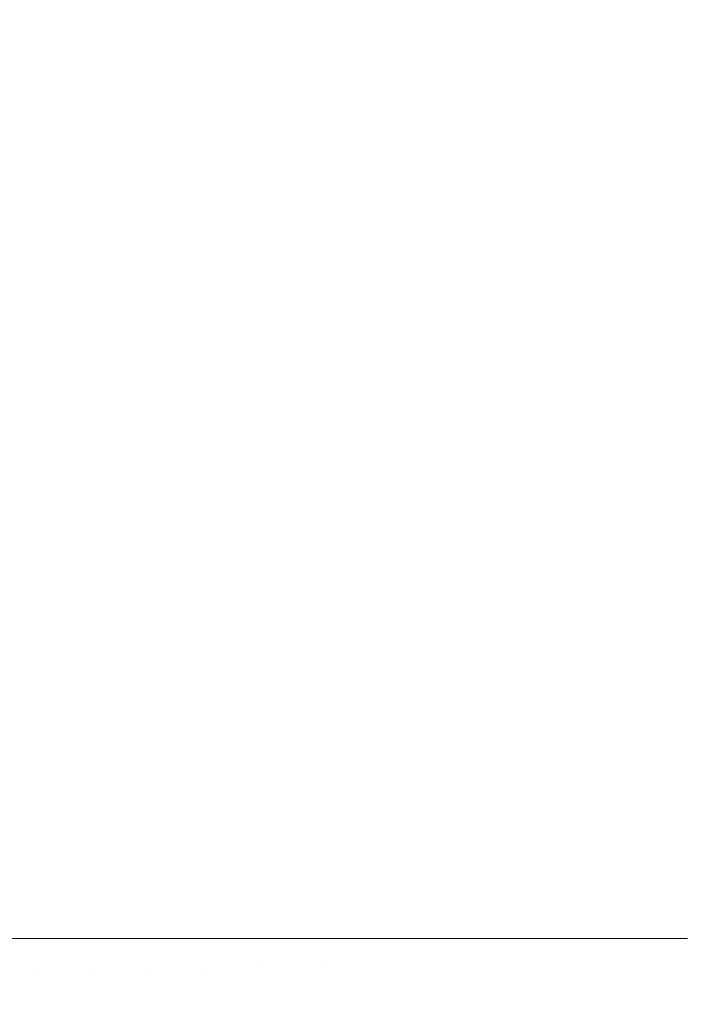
# Model space of a CAD drawing. Header units: centimetres. Extents: x -26.3 to 27.5, y 5.9 to 64.6.
# Tile 14 of 256: x -26.0435 to -26.0005, y 5.996 to 6.0594. Entities that reach past the tile are written whole.
import ezdxf

# ---------------------------------------------------------------- set-up
doc = ezdxf.new("R2010")
doc.units = ezdxf.units.CM
doc.header["$LTSCALE"] = 2.54
doc.layers.add('Lucido design-1', color=7, linetype='Continuous')

# ---------------------------------------------------------------- blocks, each defined once
blk = doc.blocks.new('Gruppo-3-1')
at = {"color": 7, "linetype": 'Continuous', "lineweight": 9}
for points, invisible_edges in [([(-26.044953, 6.000212, -743.895328), (-26.044953, 7.600212, -743.895328), (-26.041611, 7.600212, -743.897632), (-26.041611, 6.000212, -743.897632)], 5), ([(-26.044953, 6.000212, -779.995328), (-26.044953, 7.600212, -779.995328), (-26.041611, 7.600212, -779.997632), (-26.041611, 6.000212, -779.997632)], 5), ([(-26.042629, 7.600212, -743.131377), (-26.044941, 7.600212, -743.133016), (-26.044941, 6.000212, -743.133016), (-26.042629, 6.000212, -743.131377)], 10), ([(-26.042629, 7.600212, -779.231377), (-26.044941, 7.600212, -779.233016), (-26.044941, 6.000212, -779.233016), (-26.042629, 6.000212, -779.231377)], 10), ([(-26.042629, 6.000212, -743.131377), (-26.041601, 6.000212, -743.130712), (-26.041601, 7.600212, -743.130712), (-26.042629, 7.600212, -743.131377)], 10), ([(-26.042629, 6.000212, -779.231377), (-26.041601, 6.000212, -779.230712), (-26.041601, 7.600212, -779.230712), (-26.042629, 7.600212, -779.231377)], 10), ([(-26.041611, 6.000212, -743.897632), (-26.041611, 7.600212, -743.897632), (-26.038182, 7.600212, -743.899796), (-26.038182, 6.000212, -743.899796)], 5), ([(-26.041611, 6.000212, -779.997632), (-26.041611, 7.600212, -779.997632), (-26.038182, 7.600212, -779.999796), (-26.038182, 6.000212, -779.999796)], 5), ([(-26.039066, 7.600212, -743.129071), (-26.041601, 7.600212, -743.130712), (-26.041601, 6.000212, -743.130712), (-26.039066, 6.000212, -743.129071)], 10), ([(-26.039066, 7.600212, -779.229071), (-26.041601, 7.600212, -779.230712), (-26.041601, 6.000212, -779.230712), (-26.039066, 6.000212, -779.229071)], 10), ([(-26.039066, 6.000212, -743.129071), (-26.038173, 6.000212, -743.128546), (-26.038173, 7.600212, -743.128546), (-26.039066, 7.600212, -743.129071)], 10), ([(-26.039066, 6.000212, -779.229071), (-26.038173, 6.000212, -779.228546), (-26.038173, 7.600212, -779.228546), (-26.039066, 7.600212, -779.229071)], 10), ([(-26.038182, 6.000212, -743.899796), (-26.038182, 7.600212, -743.899796), (-26.034671, 7.600212, -743.901817), (-26.034671, 6.000212, -743.901817)], 5), ([(-26.038182, 6.000212, -779.999796), (-26.038182, 7.600212, -779.999796), (-26.034671, 7.600212, -780.001817), (-26.034671, 6.000212, -780.001817)], 5), ([(-26.035404, 7.600212, -743.126917), (-26.038173, 7.600212, -743.128546), (-26.038173, 6.000212, -743.128546), (-26.035404, 6.000212, -743.126917)], 10), ([(-26.035404, 7.600212, -779.226917), (-26.038173, 7.600212, -779.228546), (-26.038173, 6.000212, -779.228546), (-26.035404, 6.000212, -779.226917)], 10), ([(-26.035404, 6.000212, -743.126917), (-26.034665, 6.000212, -743.126523), (-26.034665, 7.600212, -743.126523), (-26.035404, 7.600212, -743.126917)], 10), ([(-26.035404, 6.000212, -779.226917), (-26.034665, 6.000212, -779.226523), (-26.034665, 7.600212, -779.226523), (-26.035404, 7.600212, -779.226917)], 10), ([(-26.034671, 6.000212, -743.901817), (-26.034671, 7.600212, -743.901817), (-26.031086, 7.600212, -743.903693), (-26.031086, 6.000212, -743.903693)], 5), ([(-26.034671, 6.000212, -780.001817), (-26.034671, 7.600212, -780.001817), (-26.031086, 7.600212, -780.003693), (-26.031086, 6.000212, -780.003693)], 5), ([(-26.031648, 7.600212, -743.124917), (-26.034665, 7.600212, -743.126523), (-26.034665, 6.000212, -743.126523), (-26.031648, 6.000212, -743.124917)], 10), ([(-26.031648, 7.600212, -779.224917), (-26.034665, 7.600212, -779.226523), (-26.034665, 6.000212, -779.226523), (-26.031648, 6.000212, -779.224917)], 10), ([(-26.031648, 6.000212, -743.124917), (-26.031081, 6.000212, -743.124645), (-26.031081, 7.600212, -743.124645), (-26.031648, 7.600212, -743.124917)], 10), ([(-26.031648, 6.000212, -779.224917), (-26.031081, 6.000212, -779.224645), (-26.031081, 7.600212, -779.224645), (-26.031648, 7.600212, -779.224917)], 10), ([(-26.031086, 6.000212, -743.903693), (-26.031086, 7.600212, -743.903693), (-26.027431, 7.600212, -743.90542), (-26.027431, 6.000212, -743.90542)], 5), ([(-26.031086, 6.000212, -780.003693), (-26.031086, 7.600212, -780.003693), (-26.027431, 7.600212, -780.00542), (-26.027431, 6.000212, -780.00542)], 5), ([(-26.027806, 7.600212, -743.123077), (-26.031081, 7.600212, -743.124645), (-26.031081, 6.000212, -743.124645), (-26.027806, 6.000212, -743.123077)], 10), ([(-26.027806, 7.600212, -779.223077), (-26.031081, 7.600212, -779.224645), (-26.031081, 6.000212, -779.224645), (-26.027806, 6.000212, -779.223077)], 10), ([(-26.027806, 6.000212, -743.123077), (-26.027428, 6.000212, -743.122915), (-26.027428, 7.600212, -743.122915), (-26.027806, 7.600212, -743.123077)], 10), ([(-26.027806, 6.000212, -779.223077), (-26.027428, 6.000212, -779.222915), (-26.027428, 7.600212, -779.222915), (-26.027806, 7.600212, -779.223077)], 10), ([(-26.027431, 6.000212, -743.90542), (-26.027431, 7.600212, -743.90542), (-26.023714, 7.600212, -743.906997), (-26.023714, 6.000212, -743.906997)], 5), ([(-26.027431, 6.000212, -780.00542), (-26.027431, 7.600212, -780.00542), (-26.023714, 7.600212, -780.006997), (-26.023714, 6.000212, -780.006997)], 5), ([(-26.023883, 7.600212, -743.121399), (-26.027428, 7.600212, -743.122915), (-26.027428, 6.000212, -743.122915), (-26.023883, 6.000212, -743.121399)], 10), ([(-26.023883, 7.600212, -779.221399), (-26.027428, 7.600212, -779.222915), (-26.027428, 6.000212, -779.222915), (-26.023883, 6.000212, -779.221399)], 10), ([(-26.023883, 6.000212, -743.121399), (-26.023713, 6.000212, -743.121335), (-26.023713, 7.600212, -743.121335), (-26.023883, 7.600212, -743.121399)], 10), ([(-26.023883, 6.000212, -779.221399), (-26.023713, 6.000212, -779.221335), (-26.023713, 7.600212, -779.221335), (-26.023883, 7.600212, -779.221399)], 10), ([(-26.023714, 6.000212, -743.906997), (-26.023714, 7.600212, -743.906997), (-26.019941, 7.600212, -743.90842), (-26.019941, 6.000212, -743.90842)], 5), ([(-26.023714, 6.000212, -780.006997), (-26.023714, 7.600212, -780.006997), (-26.019941, 7.600212, -780.00842), (-26.019941, 6.000212, -780.00842)], 5), ([(-26.023713, 7.600212, -743.121335), (-26.023713, 6.000212, -743.121335), (-26.01994, 6.000212, -743.119909), (-26.01994, 7.600212, -743.119909)], 5), ([(-26.023713, 7.600212, -779.221335), (-26.023713, 6.000212, -779.221335), (-26.01994, 6.000212, -779.219909), (-26.01994, 7.600212, -779.219909)], 5), ([(-26.019941, 6.000212, -743.90842), (-26.019941, 7.600212, -743.90842), (-26.016117, 7.600212, -743.909689), (-26.016117, 6.000212, -743.909689)], 5), ([(-26.019941, 6.000212, -780.00842), (-26.019941, 7.600212, -780.00842), (-26.016117, 7.600212, -780.009689), (-26.016117, 6.000212, -780.009689)], 5), ([(-26.019887, 7.600212, -743.119889), (-26.01994, 7.600212, -743.119909), (-26.01994, 6.000212, -743.119909), (-26.019887, 6.000212, -743.119889)], 10), ([(-26.019887, 7.600212, -779.219889), (-26.01994, 7.600212, -779.219909), (-26.01994, 6.000212, -779.219909), (-26.019887, 6.000212, -779.219889)], 10), ([(-26.019887, 6.000212, -743.119889), (-26.016115, 6.000212, -743.118645), (-26.016115, 7.600212, -743.118645), (-26.019887, 7.600212, -743.119889)], 10), ([(-26.019887, 6.000212, -779.219889), (-26.016115, 6.000212, -779.218645), (-26.016115, 7.600212, -779.218645), (-26.019887, 7.600212, -779.219889)], 10), ([(-26.016117, 6.000212, -743.909689), (-26.016117, 7.600212, -743.909689), (-26.012251, 7.600212, -743.910802), (-26.012251, 6.000212, -743.910802)], 5), ([(-26.016117, 6.000212, -780.009689), (-26.016117, 7.600212, -780.009689), (-26.012251, 7.600212, -780.010802), (-26.012251, 6.000212, -780.010802)], 5), ([(-26.015824, 7.600212, -743.118549), (-26.016115, 7.600212, -743.118645), (-26.016115, 6.000212, -743.118645), (-26.015824, 6.000212, -743.118549)], 10), ([(-26.015824, 7.600212, -779.218549), (-26.016115, 7.600212, -779.218645), (-26.016115, 6.000212, -779.218645), (-26.015824, 6.000212, -779.218549)], 10), ([(-26.015824, 6.000212, -743.118549), (-26.012248, 6.000212, -743.117537), (-26.012248, 7.600212, -743.117537), (-26.015824, 7.600212, -743.118549)], 10), ([(-26.015824, 6.000212, -779.218549), (-26.012248, 6.000212, -779.217537), (-26.012248, 7.600212, -779.217537), (-26.015824, 7.600212, -779.218549)], 10), ([(-26.012251, 6.000212, -743.910802), (-26.012251, 7.600212, -743.910802), (-26.008347, 7.600212, -743.911757), (-26.008347, 6.000212, -743.911757)], 5), ([(-26.012251, 6.000212, -780.010802), (-26.012251, 7.600212, -780.010802), (-26.008347, 7.600212, -780.011757), (-26.008347, 6.000212, -780.011757)], 5), ([(-26.011702, 7.600212, -743.117382), (-26.012248, 7.600212, -743.117537), (-26.012248, 6.000212, -743.117537), (-26.011702, 6.000212, -743.117382)], 10), ([(-26.011702, 7.600212, -779.217382), (-26.012248, 7.600212, -779.217537), (-26.012248, 6.000212, -779.217537), (-26.011702, 6.000212, -779.217382)], 10), ([(-26.011702, 6.000212, -743.117382), (-26.008344, 6.000212, -743.116585), (-26.008344, 7.600212, -743.116585), (-26.011702, 7.600212, -743.117382)], 10), ([(-26.011702, 6.000212, -779.217382), (-26.008344, 6.000212, -779.216585), (-26.008344, 7.600212, -779.216585), (-26.011702, 7.600212, -779.217382)], 10), ([(-26.008347, 6.000212, -743.911757), (-26.008347, 7.600212, -743.911757), (-26.004414, 7.600212, -743.912553), (-26.004414, 6.000212, -743.912553)], 5), ([(-26.008347, 6.000212, -780.011757), (-26.008347, 7.600212, -780.011757), (-26.004414, 7.600212, -780.012553), (-26.004414, 6.000212, -780.012553)], 5), ([(-26.007526, 7.600212, -743.116391), (-26.008344, 7.600212, -743.116585), (-26.008344, 6.000212, -743.116585), (-26.007526, 6.000212, -743.116391)], 10), ([(-26.007526, 7.600212, -779.216391), (-26.008344, 7.600212, -779.216585), (-26.008344, 6.000212, -779.216585), (-26.007526, 6.000212, -779.216391)], 10), ([(-26.007526, 6.000212, -743.116391), (-26.004411, 6.000212, -743.115792), (-26.004411, 7.600212, -743.115792), (-26.007526, 7.600212, -743.116391)], 10), ([(-26.007526, 6.000212, -779.216391), (-26.004411, 6.000212, -779.215792), (-26.004411, 7.600212, -779.215792), (-26.007526, 7.600212, -779.216391)], 10), ([(-26.004414, 6.000212, -743.912553), (-26.004414, 7.600212, -743.912553), (-26.000457, 7.600212, -743.913191), (-26.000457, 6.000212, -743.913191)], 5), ([(-26.004414, 6.000212, -780.012553), (-26.004414, 7.600212, -780.012553), (-26.000457, 7.600212, -780.013191), (-26.000457, 6.000212, -780.013191)], 5), ([(-26.003305, 7.600212, -743.11558), (-26.004411, 7.600212, -743.115792), (-26.004411, 6.000212, -743.115792), (-26.003305, 6.000212, -743.11558)], 10), ([(-26.003305, 7.600212, -779.21558), (-26.004411, 7.600212, -779.215792), (-26.004411, 6.000212, -779.215792), (-26.003305, 6.000212, -779.21558)], 10), ([(-26.003305, 6.000212, -743.11558), (-26.000454, 6.000212, -743.115158), (-26.000454, 7.600212, -743.115158), (-26.003305, 7.600212, -743.11558)], 10), ([(-26.003305, 6.000212, -779.21558), (-26.000454, 6.000212, -779.215158), (-26.000454, 7.600212, -779.215158), (-26.003305, 7.600212, -779.21558)], 10), ([(-26.046034, 5.997685, -743.133829), (-26.042579, 5.997831, -743.131377), (-26.042629, 6.000212, -743.131377), (-26.044941, 6.000212, -743.133016)], 11), ([(-26.046034, 5.997685, -779.233829), (-26.042579, 5.997831, -779.231377), (-26.042629, 6.000212, -779.231377), (-26.044941, 6.000212, -779.233016)], 11), ([(-26.0449, 5.997733, -743.895328), (-26.044953, 6.000212, -743.895328), (-26.041611, 6.000212, -743.897632), (-26.041562, 5.997875, -743.897632)], 13), ([(-26.0449, 5.997733, -779.995328), (-26.044953, 6.000212, -779.995328), (-26.041611, 6.000212, -779.997632), (-26.041562, 5.997875, -779.997632)], 13), ([(-26.041601, 6.000212, -743.130712), (-26.042629, 6.000212, -743.131377), (-26.042579, 5.997831, -743.131377)], 10), ([(-26.041601, 6.000212, -779.230712), (-26.042629, 6.000212, -779.231377), (-26.042579, 5.997831, -779.231377)], 10), ([(-26.042579, 5.997831, -743.131377), (-26.039019, 5.997983, -743.129071), (-26.039066, 6.000212, -743.129071), (-26.041601, 6.000212, -743.130712)], 11), ([(-26.042579, 5.997831, -779.231377), (-26.039019, 5.997983, -779.229071), (-26.039066, 6.000212, -779.229071), (-26.041601, 6.000212, -779.230712)], 11), ([(-26.041562, 5.997875, -743.897632), (-26.041611, 6.000212, -743.897632), (-26.038182, 6.000212, -743.899796), (-26.038135, 5.99802, -743.899796)], 13), ([(-26.041562, 5.997875, -779.997632), (-26.041611, 6.000212, -779.997632), (-26.038182, 6.000212, -779.999796), (-26.038135, 5.99802, -779.999796)], 13), ([(-26.038173, 6.000212, -743.128546), (-26.039066, 6.000212, -743.129071), (-26.039019, 5.997983, -743.129071)], 10), ([(-26.038173, 6.000212, -779.228546), (-26.039066, 6.000212, -779.229071), (-26.039019, 5.997983, -779.229071)], 10), ([(-26.039019, 5.997983, -743.129071), (-26.03536, 5.998138, -743.126917), (-26.035404, 6.000212, -743.126917), (-26.038173, 6.000212, -743.128546)], 11), ([(-26.039019, 5.997983, -779.229071), (-26.03536, 5.998138, -779.226917), (-26.035404, 6.000212, -779.226917), (-26.038173, 6.000212, -779.228546)], 11), ([(-26.038135, 5.99802, -743.899796), (-26.038182, 6.000212, -743.899796), (-26.034671, 6.000212, -743.901817), (-26.034628, 5.998169, -743.901817)], 13), ([(-26.038135, 5.99802, -779.999796), (-26.038182, 6.000212, -779.999796), (-26.034671, 6.000212, -780.001817), (-26.034628, 5.998169, -780.001817)], 13), ([(-26.034665, 6.000212, -743.126523), (-26.035404, 6.000212, -743.126917), (-26.03536, 5.998138, -743.126917)], 10), ([(-26.034665, 6.000212, -779.226523), (-26.035404, 6.000212, -779.226917), (-26.03536, 5.998138, -779.226917)], 10), ([(-26.03536, 5.998138, -743.126917), (-26.031607, 5.998297, -743.124917), (-26.031648, 6.000212, -743.124917), (-26.034665, 6.000212, -743.126523)], 11), ([(-26.03536, 5.998138, -779.226917), (-26.031607, 5.998297, -779.224917), (-26.031648, 6.000212, -779.224917), (-26.034665, 6.000212, -779.226523)], 11), ([(-26.034628, 5.998169, -743.901817), (-26.034671, 6.000212, -743.901817), (-26.031086, 6.000212, -743.903693), (-26.031046, 5.998321, -743.903693)], 13), ([(-26.034628, 5.998169, -780.001817), (-26.034671, 6.000212, -780.001817), (-26.031086, 6.000212, -780.003693), (-26.031046, 5.998321, -780.003693)], 13), ([(-26.031081, 6.000212, -743.124645), (-26.031648, 6.000212, -743.124917), (-26.031607, 5.998297, -743.124917)], 10), ([(-26.031081, 6.000212, -779.224645), (-26.031648, 6.000212, -779.224917), (-26.031607, 5.998297, -779.224917)], 10), ([(-26.031607, 5.998297, -743.124917), (-26.027769, 5.998461, -743.123077), (-26.027806, 6.000212, -743.123077), (-26.031081, 6.000212, -743.124645)], 11), ([(-26.031607, 5.998297, -779.224917), (-26.027769, 5.998461, -779.223077), (-26.027806, 6.000212, -779.223077), (-26.031081, 6.000212, -779.224645)], 11), ([(-26.031046, 5.998321, -743.903693), (-26.031086, 6.000212, -743.903693), (-26.027431, 6.000212, -743.90542), (-26.027394, 5.998476, -743.90542)], 13), ([(-26.031046, 5.998321, -780.003693), (-26.031086, 6.000212, -780.003693), (-26.027431, 6.000212, -780.00542), (-26.027394, 5.998476, -780.00542)], 13), ([(-26.027428, 6.000212, -743.122915), (-26.027806, 6.000212, -743.123077), (-26.027769, 5.998461, -743.123077)], 10), ([(-26.027428, 6.000212, -779.222915), (-26.027806, 6.000212, -779.223077), (-26.027769, 5.998461, -779.223077)], 10), ([(-26.027769, 5.998461, -743.123077), (-26.02385, 5.998627, -743.121399), (-26.023883, 6.000212, -743.121399), (-26.027428, 6.000212, -743.122915)], 11), ([(-26.027769, 5.998461, -779.223077), (-26.02385, 5.998627, -779.221399), (-26.023883, 6.000212, -779.221399), (-26.027428, 6.000212, -779.222915)], 11), ([(-26.027394, 5.998476, -743.90542), (-26.027431, 6.000212, -743.90542), (-26.023714, 6.000212, -743.906997), (-26.023681, 5.998634, -743.906997)], 13), ([(-26.027394, 5.998476, -780.00542), (-26.027431, 6.000212, -780.00542), (-26.023714, 6.000212, -780.006997), (-26.023681, 5.998634, -780.006997)], 13), ([(-26.023713, 6.000212, -743.121335), (-26.023883, 6.000212, -743.121399), (-26.02385, 5.998627, -743.121399)], 10), ([(-26.023713, 6.000212, -779.221335), (-26.023883, 6.000212, -779.221399), (-26.02385, 5.998627, -779.221399)], 10), ([(-26.01994, 6.000212, -743.119909), (-26.023713, 6.000212, -743.121335), (-26.02385, 5.998627, -743.121399), (-26.019857, 5.998797, -743.119889)], 14), ([(-26.01994, 6.000212, -779.219909), (-26.023713, 6.000212, -779.221335), (-26.02385, 5.998627, -779.221399), (-26.019857, 5.998797, -779.219889)], 14), ([(-26.023681, 5.998634, -743.906997), (-26.023714, 6.000212, -743.906997), (-26.019941, 6.000212, -743.90842), (-26.019911, 5.998794, -743.90842)], 13), ([(-26.023681, 5.998634, -780.006997), (-26.023714, 6.000212, -780.006997), (-26.019941, 6.000212, -780.00842), (-26.019911, 5.998794, -780.00842)], 13), ([(-26.019911, 5.998794, -743.90842), (-26.019941, 6.000212, -743.90842), (-26.016117, 6.000212, -743.909689), (-26.016091, 5.998957, -743.909689)], 13), ([(-26.019911, 5.998794, -780.00842), (-26.019941, 6.000212, -780.00842), (-26.016117, 6.000212, -780.009689), (-26.016091, 5.998957, -780.009689)], 13), ([(-26.019857, 5.998797, -743.119889), (-26.019887, 6.000212, -743.119889), (-26.01994, 6.000212, -743.119909)], 9), ([(-26.019857, 5.998797, -779.219889), (-26.019887, 6.000212, -779.219889), (-26.01994, 6.000212, -779.219909)], 9), ([(-26.016115, 6.000212, -743.118645), (-26.019887, 6.000212, -743.119889), (-26.019857, 5.998797, -743.119889), (-26.015798, 5.998969, -743.118549)], 14), ([(-26.016115, 6.000212, -779.218645), (-26.019887, 6.000212, -779.219889), (-26.019857, 5.998797, -779.219889), (-26.015798, 5.998969, -779.218549)], 14), ([(-26.016091, 5.998957, -743.909689), (-26.016117, 6.000212, -743.909689), (-26.012251, 6.000212, -743.910802), (-26.012228, 5.999121, -743.910802)], 13), ([(-26.016091, 5.998957, -780.009689), (-26.016117, 6.000212, -780.009689), (-26.012251, 6.000212, -780.010802), (-26.012228, 5.999121, -780.010802)], 13), ([(-26.015798, 5.998969, -743.118549), (-26.015824, 6.000212, -743.118549), (-26.016115, 6.000212, -743.118645)], 9), ([(-26.015798, 5.998969, -779.218549), (-26.015824, 6.000212, -779.218549), (-26.016115, 6.000212, -779.218645)], 9), ([(-26.012248, 6.000212, -743.117537), (-26.015824, 6.000212, -743.118549), (-26.015798, 5.998969, -743.118549), (-26.011679, 5.999144, -743.117382)], 14), ([(-26.012248, 6.000212, -779.217537), (-26.015824, 6.000212, -779.218549), (-26.015798, 5.998969, -779.218549), (-26.011679, 5.999144, -779.217382)], 14), ([(-26.012228, 5.999121, -743.910802), (-26.012251, 6.000212, -743.910802), (-26.008347, 6.000212, -743.911757), (-26.008328, 5.999286, -743.911757)], 13), ([(-26.012228, 5.999121, -780.010802), (-26.012251, 6.000212, -780.010802), (-26.008347, 6.000212, -780.011757), (-26.008328, 5.999286, -780.011757)], 13), ([(-26.011679, 5.999144, -743.117382), (-26.011702, 6.000212, -743.117382), (-26.012248, 6.000212, -743.117537)], 9), ([(-26.011679, 5.999144, -779.217382), (-26.011702, 6.000212, -779.217382), (-26.012248, 6.000212, -779.217537)], 9), ([(-26.008344, 6.000212, -743.116585), (-26.011702, 6.000212, -743.117382), (-26.011679, 5.999144, -743.117382), (-26.007507, 5.999321, -743.116391)], 14), ([(-26.008344, 6.000212, -779.216585), (-26.011702, 6.000212, -779.217382), (-26.011679, 5.999144, -779.217382), (-26.007507, 5.999321, -779.216391)], 14), ([(-26.008328, 5.999286, -743.911757), (-26.008347, 6.000212, -743.911757), (-26.004414, 6.000212, -743.912553), (-26.004398, 5.999453, -743.912553)], 13), ([(-26.008328, 5.999286, -780.011757), (-26.008347, 6.000212, -780.011757), (-26.004414, 6.000212, -780.012553), (-26.004398, 5.999453, -780.012553)], 13), ([(-26.007507, 5.999321, -743.116391), (-26.007526, 6.000212, -743.116391), (-26.008344, 6.000212, -743.116585)], 9), ([(-26.007507, 5.999321, -779.216391), (-26.007526, 6.000212, -779.216391), (-26.008344, 6.000212, -779.216585)], 9), ([(-26.004411, 6.000212, -743.115792), (-26.007526, 6.000212, -743.116391), (-26.007507, 5.999321, -743.116391), (-26.00329, 5.9995, -743.11558)], 14), ([(-26.004411, 6.000212, -779.215792), (-26.007526, 6.000212, -779.216391), (-26.007507, 5.999321, -779.216391), (-26.00329, 5.9995, -779.21558)], 14), ([(-26.004398, 5.999453, -743.912553), (-26.004414, 6.000212, -743.912553), (-26.000457, 6.000212, -743.913191), (-26.000444, 5.999621, -743.913191)], 13), ([(-26.004398, 5.999453, -780.012553), (-26.004414, 6.000212, -780.012553), (-26.000457, 6.000212, -780.013191), (-26.000444, 5.999621, -780.013191)], 13), ([(-26.00329, 5.9995, -743.11558), (-26.003305, 6.000212, -743.11558), (-26.004411, 6.000212, -743.115792)], 9), ([(-26.00329, 5.9995, -779.21558), (-26.003305, 6.000212, -779.21558), (-26.004411, 6.000212, -779.215792)], 9), ([(-26.000454, 6.000212, -743.115158), (-26.003305, 6.000212, -743.11558), (-26.00329, 5.9995, -743.11558), (-25.999035, 5.999681, -743.114949)], 14), ([(-26.000454, 6.000212, -779.215158), (-26.003305, 6.000212, -779.21558), (-26.00329, 5.9995, -779.21558), (-25.999035, 5.999681, -779.214949)], 14), ([(-26.016011, 5.997703, -743.909689), (-26.016091, 5.998957, -743.909689), (-26.012228, 5.999121, -743.910802), (-26.012158, 5.998031, -743.910802)], 15), ([(-26.016011, 5.997703, -780.009689), (-26.016091, 5.998957, -780.009689), (-26.012228, 5.999121, -780.010802), (-26.012158, 5.998031, -780.010802)], 15), ([(-26.011611, 5.998078, -743.117382), (-26.011679, 5.999144, -743.117382), (-26.015798, 5.998969, -743.118549), (-26.015719, 5.997728, -743.118549)], 15), ([(-26.011611, 5.998078, -779.217382), (-26.011679, 5.999144, -779.217382), (-26.015798, 5.998969, -779.218549), (-26.015719, 5.997728, -779.218549)], 15), ([(-26.012158, 5.998031, -743.910802), (-26.012228, 5.999121, -743.910802), (-26.008328, 5.999286, -743.911757), (-26.008269, 5.998362, -743.911757)], 15), ([(-26.012158, 5.998031, -780.010802), (-26.012228, 5.999121, -780.010802), (-26.008328, 5.999286, -780.011757), (-26.008269, 5.998362, -780.011757)], 15), ([(-26.007451, 5.998432, -743.116391), (-26.007507, 5.999321, -743.116391), (-26.011679, 5.999144, -743.117382), (-26.011611, 5.998078, -743.117382)], 15), ([(-26.007451, 5.998432, -779.216391), (-26.007507, 5.999321, -779.216391), (-26.011679, 5.999144, -779.217382), (-26.011611, 5.998078, -779.217382)], 15), ([(-26.008269, 5.998362, -743.911757), (-26.008328, 5.999286, -743.911757), (-26.004398, 5.999453, -743.912553), (-26.004349, 5.998696, -743.912553)], 15), ([(-26.008269, 5.998362, -780.011757), (-26.008328, 5.999286, -780.011757), (-26.004398, 5.999453, -780.012553), (-26.004349, 5.998696, -780.012553)], 15), ([(-26.003245, 5.99879, -743.11558), (-26.00329, 5.9995, -743.11558), (-26.007507, 5.999321, -743.116391), (-26.007451, 5.998432, -743.116391)], 15), ([(-26.003245, 5.99879, -779.21558), (-26.00329, 5.9995, -779.21558), (-26.007507, 5.999321, -779.216391), (-26.007451, 5.998432, -779.216391)], 15), ([(-26.004349, 5.998696, -743.912553), (-26.004398, 5.999453, -743.912553), (-26.000444, 5.999621, -743.913191), (-26.000407, 5.999032, -743.913191)], 15), ([(-26.004349, 5.998696, -780.012553), (-26.004398, 5.999453, -780.012553), (-26.000444, 5.999621, -780.013191), (-26.000407, 5.999032, -780.013191)], 15), ([(-25.999001, 5.999151, -743.114949), (-25.999035, 5.999681, -743.114949), (-26.00329, 5.9995, -743.11558), (-26.003245, 5.99879, -743.11558)], 15), ([(-25.999001, 5.999151, -779.214949), (-25.999035, 5.999681, -779.214949), (-26.00329, 5.9995, -779.21558), (-26.003245, 5.99879, -779.21558)], 15), ([(-25.998945, 5.998623, -743.114949), (-25.999001, 5.999151, -743.114949), (-26.003245, 5.99879, -743.11558), (-26.00317, 5.998082, -743.11558)], 15), ([(-25.998945, 5.998623, -779.214949), (-25.999001, 5.999151, -779.214949), (-26.003245, 5.99879, -779.21558), (-26.00317, 5.998082, -779.21558)], 15), ([(-26.027657, 5.996712, -743.123077), (-26.027769, 5.998461, -743.123077), (-26.031607, 5.998297, -743.124917), (-26.031485, 5.996386, -743.124917)], 15), ([(-26.027657, 5.996712, -779.223077), (-26.027769, 5.998461, -779.223077), (-26.031607, 5.998297, -779.224917), (-26.031485, 5.996386, -779.224917)], 15), ([(-26.030925, 5.996434, -743.903693), (-26.031046, 5.998321, -743.903693), (-26.027394, 5.998476, -743.90542), (-26.027284, 5.996744, -743.90542)], 15), ([(-26.030925, 5.996434, -780.003693), (-26.031046, 5.998321, -780.003693), (-26.027394, 5.998476, -780.00542), (-26.027284, 5.996744, -780.00542)], 15), ([(-26.023749, 5.997045, -743.121399), (-26.02385, 5.998627, -743.121399), (-26.027769, 5.998461, -743.123077), (-26.027657, 5.996712, -743.123077)], 15), ([(-26.023749, 5.997045, -779.221399), (-26.02385, 5.998627, -779.221399), (-26.027769, 5.998461, -779.223077), (-26.027657, 5.996712, -779.223077)], 15), ([(-26.027284, 5.996744, -743.90542), (-26.027394, 5.998476, -743.90542), (-26.023681, 5.998634, -743.906997), (-26.02358, 5.997059, -743.906997)], 15), ([(-26.027284, 5.996744, -780.00542), (-26.027394, 5.998476, -780.00542), (-26.023681, 5.998634, -780.006997), (-26.02358, 5.997059, -780.006997)], 15), ([(-26.019767, 5.997384, -743.119889), (-26.019857, 5.998797, -743.119889), (-26.02385, 5.998627, -743.121399), (-26.023749, 5.997045, -743.121399)], 15), ([(-26.019767, 5.997384, -779.219889), (-26.019857, 5.998797, -779.219889), (-26.02385, 5.998627, -779.221399), (-26.023749, 5.997045, -779.221399)], 15), ([(-26.02358, 5.997059, -743.906997), (-26.023681, 5.998634, -743.906997), (-26.019911, 5.998794, -743.90842), (-26.01982, 5.997379, -743.90842)], 15), ([(-26.02358, 5.997059, -780.006997), (-26.023681, 5.998634, -780.006997), (-26.019911, 5.998794, -780.00842), (-26.01982, 5.997379, -780.00842)], 15), ([(-26.01982, 5.997379, -743.90842), (-26.019911, 5.998794, -743.90842), (-26.016091, 5.998957, -743.909689), (-26.016011, 5.997703, -743.909689)], 15), ([(-26.01982, 5.997379, -780.00842), (-26.019911, 5.998794, -780.00842), (-26.016091, 5.998957, -780.009689), (-26.016011, 5.997703, -780.009689)], 15), ([(-26.015719, 5.997728, -743.118549), (-26.015798, 5.998969, -743.118549), (-26.019857, 5.998797, -743.119889), (-26.019767, 5.997384, -743.119889)], 15), ([(-26.015719, 5.997728, -779.218549), (-26.015798, 5.998969, -779.218549), (-26.019857, 5.998797, -779.219889), (-26.019767, 5.997384, -779.219889)], 15), ([(-26.007356, 5.997546, -743.116391), (-26.007451, 5.998432, -743.116391), (-26.011611, 5.998078, -743.117382), (-26.011498, 5.997016, -743.117382)], 15), ([(-26.007356, 5.997546, -779.216391), (-26.007451, 5.998432, -779.216391), (-26.011611, 5.998078, -779.217382), (-26.011498, 5.997016, -779.217382)], 15), ([(-26.008171, 5.997442, -743.911757), (-26.008269, 5.998362, -743.911757), (-26.004349, 5.998696, -743.912553), (-26.004269, 5.997941, -743.912553)], 15), ([(-26.008171, 5.997442, -780.011757), (-26.008269, 5.998362, -780.011757), (-26.004349, 5.998696, -780.012553), (-26.004269, 5.997941, -780.012553)], 15), ([(-26.00317, 5.998082, -743.11558), (-26.003245, 5.99879, -743.11558), (-26.007451, 5.998432, -743.116391), (-26.007356, 5.997546, -743.116391)], 15), ([(-26.00317, 5.998082, -779.21558), (-26.003245, 5.99879, -779.21558), (-26.007451, 5.998432, -779.216391), (-26.007356, 5.997546, -779.216391)], 15), ([(-26.004269, 5.997941, -743.912553), (-26.004349, 5.998696, -743.912553), (-26.000407, 5.999032, -743.913191), (-26.000344, 5.998444, -743.913191)], 15), ([(-26.004269, 5.997941, -780.012553), (-26.004349, 5.998696, -780.012553), (-26.000407, 5.999032, -780.013191), (-26.000344, 5.998444, -780.013191)], 15), ([(-26.004157, 5.997191, -743.912553), (-26.004269, 5.997941, -743.912553), (-26.000344, 5.998444, -743.913191), (-26.000256, 5.99786, -743.913191)], 15), ([(-26.004157, 5.997191, -780.012553), (-26.004269, 5.997941, -780.012553), (-26.000344, 5.998444, -780.013191), (-26.000256, 5.99786, -780.013191)], 15), ([(-25.998866, 5.998098, -743.114949), (-25.998945, 5.998623, -743.114949), (-26.00317, 5.998082, -743.11558), (-26.003064, 5.997378, -743.11558)], 15), ([(-25.998866, 5.998098, -779.214949), (-25.998945, 5.998623, -779.214949), (-26.00317, 5.998082, -779.21558), (-26.003064, 5.997378, -779.21558)], 15), ([(-26.042427, 5.995455, -743.131377), (-26.042579, 5.997831, -743.131377), (-26.046034, 5.997685, -743.133829), (-26.045873, 5.995162, -743.133829)], 15), ([(-26.042427, 5.995455, -779.231377), (-26.042579, 5.997831, -779.231377), (-26.046034, 5.997685, -779.233829), (-26.045873, 5.995162, -779.233829)], 15), ([(-26.044742, 5.995258, -743.895328), (-26.0449, 5.997733, -743.895328), (-26.041562, 5.997875, -743.897632), (-26.041413, 5.995541, -743.897632)], 15), ([(-26.044742, 5.995258, -779.995328), (-26.0449, 5.997733, -779.995328), (-26.041562, 5.997875, -779.997632), (-26.041413, 5.995541, -779.997632)], 15), ([(-26.038877, 5.995757, -743.129071), (-26.039019, 5.997983, -743.129071), (-26.042579, 5.997831, -743.131377), (-26.042427, 5.995455, -743.131377)], 15), ([(-26.038877, 5.995757, -779.229071), (-26.039019, 5.997983, -779.229071), (-26.042579, 5.997831, -779.231377), (-26.042427, 5.995455, -779.231377)], 15), ([(-26.041413, 5.995541, -743.897632), (-26.041562, 5.997875, -743.897632), (-26.038135, 5.99802, -743.899796), (-26.037996, 5.995832, -743.899796)], 15), ([(-26.041413, 5.995541, -779.997632), (-26.041562, 5.997875, -779.997632), (-26.038135, 5.99802, -779.999796), (-26.037996, 5.995832, -779.999796)], 15), ([(-26.035228, 5.996068, -743.126917), (-26.03536, 5.998138, -743.126917), (-26.039019, 5.997983, -743.129071), (-26.038877, 5.995757, -743.129071)], 15), ([(-26.035228, 5.996068, -779.226917), (-26.03536, 5.998138, -779.226917), (-26.039019, 5.997983, -779.229071), (-26.038877, 5.995757, -779.229071)], 15), ([(-26.037996, 5.995832, -743.899796), (-26.038135, 5.99802, -743.899796), (-26.034628, 5.998169, -743.901817), (-26.034498, 5.99613, -743.901817)], 15), ([(-26.037996, 5.995832, -779.999796), (-26.038135, 5.99802, -779.999796), (-26.034628, 5.998169, -780.001817), (-26.034498, 5.99613, -780.001817)], 15), ([(-26.031485, 5.996386, -743.124917), (-26.031607, 5.998297, -743.124917), (-26.03536, 5.998138, -743.126917), (-26.035228, 5.996068, -743.126917)], 15), ([(-26.031485, 5.996386, -779.224917), (-26.031607, 5.998297, -779.224917), (-26.03536, 5.998138, -779.226917), (-26.035228, 5.996068, -779.226917)], 15), ([(-26.034498, 5.99613, -743.901817), (-26.034628, 5.998169, -743.901817), (-26.031046, 5.998321, -743.903693), (-26.030925, 5.996434, -743.903693)], 15), ([(-26.034498, 5.99613, -780.001817), (-26.034628, 5.998169, -780.001817), (-26.031046, 5.998321, -780.003693), (-26.030925, 5.996434, -780.003693)], 15), ([(-26.015878, 5.996455, -743.909689), (-26.016011, 5.997703, -743.909689), (-26.012158, 5.998031, -743.910802), (-26.012043, 5.996946, -743.910802)], 15), ([(-26.015878, 5.996455, -780.009689), (-26.016011, 5.997703, -780.009689), (-26.012158, 5.998031, -780.010802), (-26.012043, 5.996946, -780.010802)], 15), ([(-26.011498, 5.997016, -743.117382), (-26.011611, 5.998078, -743.117382), (-26.015719, 5.997728, -743.118549), (-26.015587, 5.996492, -743.118549)], 15), ([(-26.011498, 5.997016, -779.217382), (-26.011611, 5.998078, -779.217382), (-26.015719, 5.997728, -779.218549), (-26.015587, 5.996492, -779.218549)], 15), ([(-26.012043, 5.996946, -743.910802), (-26.012158, 5.998031, -743.910802), (-26.008269, 5.998362, -743.911757), (-26.008171, 5.997442, -743.911757)], 15), ([(-26.012043, 5.996946, -780.010802), (-26.012158, 5.998031, -780.010802), (-26.008269, 5.998362, -780.011757), (-26.008171, 5.997442, -780.011757)], 15), ([(-26.008034, 5.996526, -743.911757), (-26.008171, 5.997442, -743.911757), (-26.004269, 5.997941, -743.912553), (-26.004157, 5.997191, -743.912553)], 15), ([(-26.008034, 5.996526, -780.011757), (-26.008171, 5.997442, -780.011757), (-26.004269, 5.997941, -780.012553), (-26.004157, 5.997191, -780.012553)], 15), ([(-26.003064, 5.997378, -743.11558), (-26.00317, 5.998082, -743.11558), (-26.007356, 5.997546, -743.116391), (-26.007224, 5.996665, -743.116391)], 15), ([(-26.003064, 5.997378, -779.21558), (-26.00317, 5.998082, -779.21558), (-26.007356, 5.997546, -779.216391), (-26.007224, 5.996665, -779.216391)], 15), ([(-26.004013, 5.996446, -743.912553), (-26.004157, 5.997191, -743.912553), (-26.000256, 5.99786, -743.913191), (-26.000144, 5.997279, -743.913191)], 15), ([(-26.004013, 5.996446, -780.012553), (-26.004157, 5.997191, -780.012553), (-26.000256, 5.99786, -780.013191), (-26.000144, 5.997279, -780.013191)], 15), ([(-25.998766, 5.997577, -743.114949), (-25.998866, 5.998098, -743.114949), (-26.003064, 5.997378, -743.11558), (-26.002929, 5.996679, -743.11558)], 15), ([(-25.998766, 5.997577, -779.214949), (-25.998866, 5.998098, -779.214949), (-26.003064, 5.997378, -779.21558), (-26.002929, 5.996679, -779.21558)], 15), ([(-26.019617, 5.995976, -743.119889), (-26.019767, 5.997384, -743.119889), (-26.023749, 5.997045, -743.121399), (-26.023581, 5.995468, -743.121399)], 15), ([(-26.019617, 5.995976, -779.219889), (-26.019767, 5.997384, -779.219889), (-26.023749, 5.997045, -779.221399), (-26.023581, 5.995468, -779.221399)], 15), ([(-26.023413, 5.99549, -743.906997), (-26.02358, 5.997059, -743.906997), (-26.01982, 5.997379, -743.90842), (-26.01967, 5.995969, -743.90842)], 15), ([(-26.023413, 5.99549, -780.006997), (-26.02358, 5.997059, -780.006997), (-26.01982, 5.997379, -780.00842), (-26.01967, 5.995969, -780.00842)], 15), ([(-26.01967, 5.995969, -743.90842), (-26.01982, 5.997379, -743.90842), (-26.016011, 5.997703, -743.909689), (-26.015878, 5.996455, -743.909689)], 15), ([(-26.01967, 5.995969, -780.00842), (-26.01982, 5.997379, -780.00842), (-26.016011, 5.997703, -780.009689), (-26.015878, 5.996455, -780.009689)], 15), ([(-26.015587, 5.996492, -743.118549), (-26.015719, 5.997728, -743.118549), (-26.019767, 5.997384, -743.119889), (-26.019617, 5.995976, -743.119889)], 15), ([(-26.015587, 5.996492, -779.218549), (-26.015719, 5.997728, -779.218549), (-26.019767, 5.997384, -779.219889), (-26.019617, 5.995976, -779.219889)], 15), ([(-26.011881, 5.995866, -743.910802), (-26.012043, 5.996946, -743.910802), (-26.008171, 5.997442, -743.911757), (-26.008034, 5.996526, -743.911757)], 15), ([(-26.011881, 5.995866, -780.010802), (-26.012043, 5.996946, -780.010802), (-26.008171, 5.997442, -780.011757), (-26.008034, 5.996526, -780.011757)], 15), ([(-26.007224, 5.996665, -743.116391), (-26.007356, 5.997546, -743.116391), (-26.011498, 5.997016, -743.117382), (-26.01134, 5.995959, -743.117382)], 15), ([(-26.007224, 5.996665, -779.216391), (-26.007356, 5.997546, -779.216391), (-26.011498, 5.997016, -779.217382), (-26.01134, 5.995959, -779.217382)], 15), ([(-26.007858, 5.995617, -743.911757), (-26.008034, 5.996526, -743.911757), (-26.004157, 5.997191, -743.912553), (-26.004013, 5.996446, -743.912553)], 15), ([(-26.007858, 5.995617, -780.011757), (-26.008034, 5.996526, -780.011757), (-26.004157, 5.997191, -780.012553), (-26.004013, 5.996446, -780.012553)], 15), ([(-26.002929, 5.996679, -743.11558), (-26.003064, 5.997378, -743.11558), (-26.007224, 5.996665, -743.116391), (-26.007055, 5.99579, -743.116391)], 15), ([(-26.002929, 5.996679, -779.21558), (-26.003064, 5.997378, -779.21558), (-26.007224, 5.996665, -779.216391), (-26.007055, 5.99579, -779.216391)], 15), ([(-26.003837, 5.995708, -743.912553), (-26.004013, 5.996446, -743.912553), (-26.000144, 5.997279, -743.913191), (-26.000008, 5.996705, -743.913191)], 15), ([(-26.003837, 5.995708, -780.012553), (-26.004013, 5.996446, -780.012553), (-26.000144, 5.997279, -780.013191), (-26.000008, 5.996705, -780.013191)], 15), ([(-25.998643, 5.99706, -743.114949), (-25.998766, 5.997577, -743.114949), (-26.002929, 5.996679, -743.11558), (-26.002764, 5.995987, -743.11558)], 15), ([(-25.998643, 5.99706, -779.214949), (-25.998766, 5.997577, -779.214949), (-26.002929, 5.996679, -779.21558), (-26.002764, 5.995987, -779.21558)], 15), ([(-26.027471, 5.99497, -743.123077), (-26.027657, 5.996712, -743.123077), (-26.031485, 5.996386, -743.124917), (-26.031283, 5.994482, -743.124917)], 15), ([(-26.027471, 5.99497, -779.223077), (-26.027657, 5.996712, -779.223077), (-26.031485, 5.996386, -779.224917), (-26.031283, 5.994482, -779.224917)], 15), ([(-26.030725, 5.994554, -743.903693), (-26.030925, 5.996434, -743.903693), (-26.027284, 5.996744, -743.90542), (-26.0271, 5.995018, -743.90542)], 15), ([(-26.030725, 5.994554, -780.003693), (-26.030925, 5.996434, -780.003693), (-26.027284, 5.996744, -780.00542), (-26.0271, 5.995018, -780.00542)], 15), ([(-26.023581, 5.995468, -743.121399), (-26.023749, 5.997045, -743.121399), (-26.027657, 5.996712, -743.123077), (-26.027471, 5.99497, -743.123077)], 15), ([(-26.023581, 5.995468, -779.221399), (-26.023749, 5.997045, -779.221399), (-26.027657, 5.996712, -779.223077), (-26.027471, 5.99497, -779.223077)], 15), ([(-26.0271, 5.995018, -743.90542), (-26.027284, 5.996744, -743.90542), (-26.02358, 5.997059, -743.906997), (-26.023413, 5.99549, -743.906997)], 15), ([(-26.0271, 5.995018, -780.00542), (-26.027284, 5.996744, -780.00542), (-26.02358, 5.997059, -780.006997), (-26.023413, 5.99549, -780.006997)], 15), ([(-26.015692, 5.995213, -743.909689), (-26.015878, 5.996455, -743.909689), (-26.012043, 5.996946, -743.910802), (-26.011881, 5.995866, -743.910802)], 15), ([(-26.015692, 5.995213, -780.009689), (-26.015878, 5.996455, -780.009689), (-26.012043, 5.996946, -780.010802), (-26.011881, 5.995866, -780.010802)], 15), ([(-26.01134, 5.995959, -743.117382), (-26.011498, 5.997016, -743.117382), (-26.015587, 5.996492, -743.118549), (-26.015403, 5.995263, -743.118549)], 15), ([(-26.01134, 5.995959, -779.217382), (-26.011498, 5.997016, -779.217382), (-26.015587, 5.996492, -779.218549), (-26.015403, 5.995263, -779.218549)], 15), ([(-26.007055, 5.99579, -743.116391), (-26.007224, 5.996665, -743.116391), (-26.01134, 5.995959, -743.117382), (-26.011137, 5.99491, -743.117382)], 15), ([(-26.007055, 5.99579, -779.216391), (-26.007224, 5.996665, -779.216391), (-26.01134, 5.995959, -779.217382), (-26.011137, 5.99491, -779.217382)], 15), ([(-26.002764, 5.995987, -743.11558), (-26.002929, 5.996679, -743.11558), (-26.007055, 5.99579, -743.116391), (-26.006849, 5.994923, -743.116391)], 15), ([(-26.002764, 5.995987, -779.21558), (-26.002929, 5.996679, -779.21558), (-26.007055, 5.99579, -779.216391), (-26.006849, 5.994923, -779.216391)], 15), ([(-26.00363, 5.994977, -743.912553), (-26.003837, 5.995708, -743.912553), (-26.000008, 5.996705, -743.913191), (-25.999847, 5.996136, -743.913191)], 15), ([(-26.00363, 5.994977, -780.012553), (-26.003837, 5.995708, -780.012553), (-26.000008, 5.996705, -780.013191), (-25.999847, 5.996136, -780.013191)], 15), ([(-25.998498, 5.996549, -743.114949), (-25.998643, 5.99706, -743.114949), (-26.002764, 5.995987, -743.11558), (-26.00257, 5.995302, -743.11558)], 15), ([(-25.998498, 5.996549, -779.214949), (-25.998643, 5.99706, -779.214949), (-26.002764, 5.995987, -779.21558), (-26.00257, 5.995302, -779.21558)], 15), ([(-25.998332, 5.996045, -743.114949), (-25.998498, 5.996549, -743.114949), (-26.00257, 5.995302, -743.11558), (-26.002348, 5.994626, -743.11558)], 15), ([(-25.998332, 5.996045, -779.214949), (-25.998498, 5.996549, -779.214949), (-26.00257, 5.995302, -779.21558), (-26.002348, 5.994626, -779.21558)], 15), ([(-26.035008, 5.994005, -743.126917), (-26.035228, 5.996068, -743.126917), (-26.038877, 5.995757, -743.129071), (-26.038641, 5.99354, -743.129071)], 15), ([(-26.035008, 5.994005, -779.226917), (-26.035228, 5.996068, -779.226917), (-26.038877, 5.995757, -779.229071), (-26.038641, 5.99354, -779.229071)], 15), ([(-26.037764, 5.993652, -743.899796), (-26.037996, 5.995832, -743.899796), (-26.034498, 5.99613, -743.901817), (-26.034282, 5.994098, -743.901817)], 15), ([(-26.037764, 5.993652, -779.999796), (-26.037996, 5.995832, -779.999796), (-26.034498, 5.99613, -780.001817), (-26.034282, 5.994098, -780.001817)], 15), ([(-26.031283, 5.994482, -743.124917), (-26.031485, 5.996386, -743.124917), (-26.035228, 5.996068, -743.126917), (-26.035008, 5.994005, -743.126917)], 15), ([(-26.031283, 5.994482, -779.224917), (-26.031485, 5.996386, -779.224917), (-26.035228, 5.996068, -779.226917), (-26.035008, 5.994005, -779.226917)], 15), ([(-26.034282, 5.994098, -743.901817), (-26.034498, 5.99613, -743.901817), (-26.030925, 5.996434, -743.903693), (-26.030725, 5.994554, -743.903693)], 15), ([(-26.034282, 5.994098, -780.001817), (-26.034498, 5.99613, -780.001817), (-26.030925, 5.996434, -780.003693), (-26.030725, 5.994554, -780.003693)], 15), ([(-26.019407, 5.994576, -743.119889), (-26.019617, 5.995976, -743.119889), (-26.023581, 5.995468, -743.121399), (-26.023346, 5.993901, -743.121399)], 15), ([(-26.019407, 5.994576, -779.219889), (-26.019617, 5.995976, -779.219889), (-26.023581, 5.995468, -779.221399), (-26.023346, 5.993901, -779.221399)], 15), ([(-26.023179, 5.993929, -743.906997), (-26.023413, 5.99549, -743.906997), (-26.01967, 5.995969, -743.90842), (-26.01946, 5.994567, -743.90842)], 15), ([(-26.023179, 5.993929, -780.006997), (-26.023413, 5.99549, -780.006997), (-26.01967, 5.995969, -780.00842), (-26.01946, 5.994567, -780.00842)], 15), ([(-26.01946, 5.994567, -743.90842), (-26.01967, 5.995969, -743.90842), (-26.015878, 5.996455, -743.909689), (-26.015692, 5.995213, -743.909689)], 15), ([(-26.01946, 5.994567, -780.00842), (-26.01967, 5.995969, -780.00842), (-26.015878, 5.996455, -780.009689), (-26.015692, 5.995213, -780.009689)], 15), ([(-26.015403, 5.995263, -743.118549), (-26.015587, 5.996492, -743.118549), (-26.019617, 5.995976, -743.119889), (-26.019407, 5.994576, -743.119889)], 15), ([(-26.015403, 5.995263, -779.218549), (-26.015587, 5.996492, -779.218549), (-26.019617, 5.995976, -779.219889), (-26.019407, 5.994576, -779.219889)], 15), ([(-26.011674, 5.994795, -743.910802), (-26.011881, 5.995866, -743.910802), (-26.008034, 5.996526, -743.911757), (-26.007858, 5.995617, -743.911757)], 15), ([(-26.011674, 5.994795, -780.010802), (-26.011881, 5.995866, -780.010802), (-26.008034, 5.996526, -780.011757), (-26.007858, 5.995617, -780.011757)], 15), ([(-26.007644, 5.994716, -743.911757), (-26.007858, 5.995617, -743.911757), (-26.004013, 5.996446, -743.912553), (-26.003837, 5.995708, -743.912553)], 15), ([(-26.007644, 5.994716, -780.011757), (-26.007858, 5.995617, -780.011757), (-26.004013, 5.996446, -780.012553), (-26.003837, 5.995708, -780.012553)], 15), ([(-26.00257, 5.995302, -743.11558), (-26.002764, 5.995987, -743.11558), (-26.006849, 5.994923, -743.116391), (-26.006606, 5.994066, -743.116391)], 15), ([(-26.00257, 5.995302, -779.21558), (-26.002764, 5.995987, -779.21558), (-26.006849, 5.994923, -779.216391), (-26.006606, 5.994066, -779.216391)], 15), ([(-26.003393, 5.994257, -743.912553), (-26.00363, 5.994977, -743.912553), (-25.999847, 5.996136, -743.913191), (-25.999662, 5.995575, -743.913191)], 15), ([(-26.003393, 5.994257, -780.012553), (-26.00363, 5.994977, -780.012553), (-25.999847, 5.996136, -780.013191), (-25.999662, 5.995575, -780.013191)], 15), ([(-25.998144, 5.995548, -743.114949), (-25.998332, 5.996045, -743.114949), (-26.002348, 5.994626, -743.11558), (-26.002096, 5.99396, -743.11558)], 15), ([(-25.998144, 5.995548, -779.214949), (-25.998332, 5.996045, -779.214949), (-26.002348, 5.994626, -779.21558), (-26.002096, 5.99396, -779.21558)], 15)]:
    blk.add_3dface(points, dxfattribs=dict(at, invisible_edges=invisible_edges))
blk = doc.blocks.new('Gruppo-4-1')
at = {"color": 7}
blk.add_blockref('Gruppo-3-1', (0, 0), dxfattribs=at)

msp = doc.modelspace()

# ---------------------------------------------------------------- block references
at = {"layer": 'Lucido design-1', "color": 7}
msp.add_blockref('Gruppo-4-1', (0, 0), dxfattribs=at)

doc.saveas('drawing.dxf')
